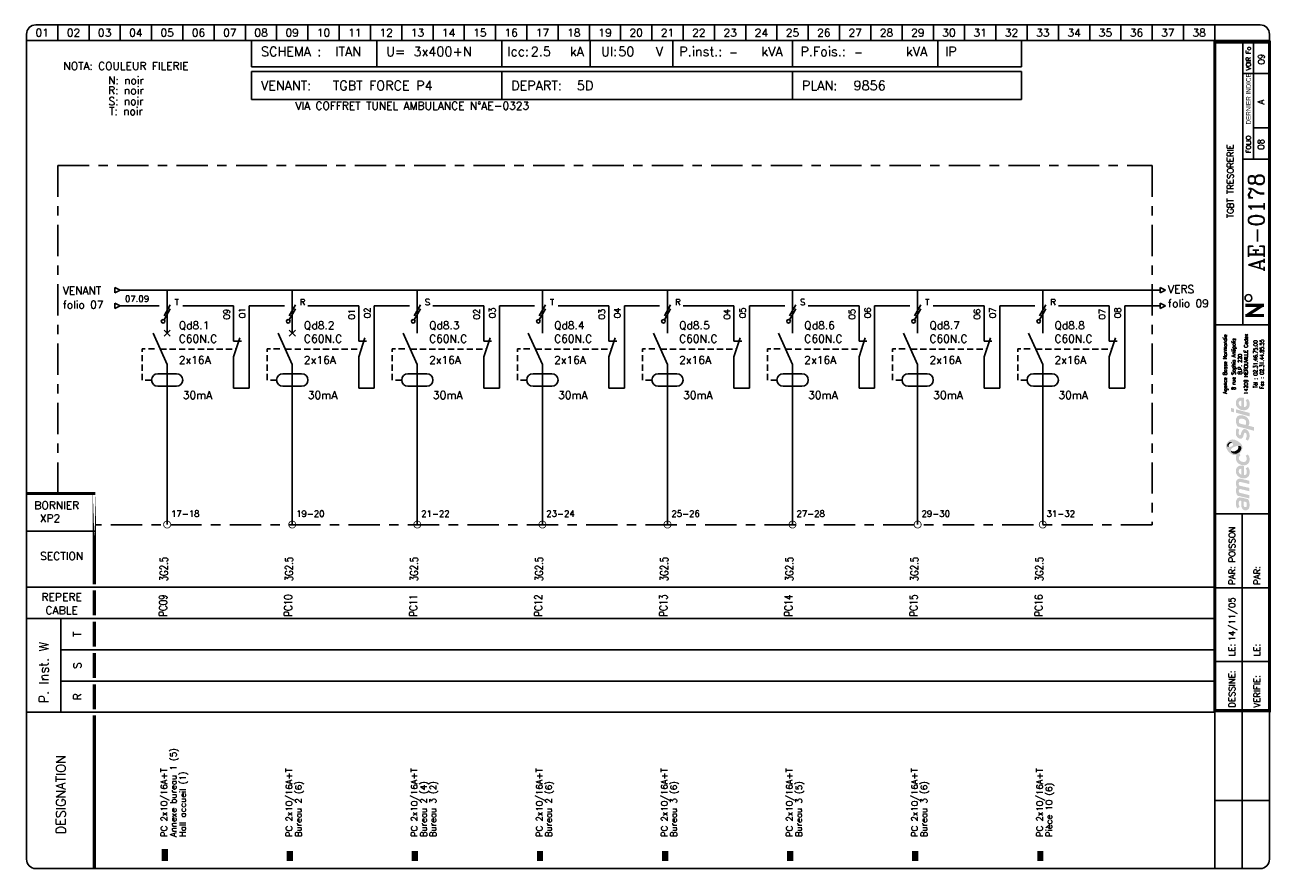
# Model space of a CAD drawing. Header units: millimetres. Extents: x 0 to 398, y -1 to 270.
import ezdxf
from ezdxf.enums import TextEntityAlignment as Align

# ---------------------------------------------------------------- set-up
doc = ezdxf.new("R2010")
doc.units = ezdxf.units.MM
doc.header["$LTSCALE"] = 20
doc.header["$MEASUREMENT"] = 0
doc.linetypes.add('AXES', pattern=[0.95, 0.5, -0.15, 0.15, -0.15])
doc.linetypes.add('DISCONTINU', pattern=[0.15, 0.1, -0.05])
for name, color, linetype in [('POINTILLE', 5, 'DISCONTINU'), ('TEXTE', 3, 'Continuous'), ('TRAIAXE', 6, 'AXES'), ('TRAIFIN', 1, 'Continuous'), ('TRAIGROS', 2, 'Continuous'), ('TRAIMOY', 4, 'Continuous')]:
    doc.layers.add(name, color=color, linetype=linetype)
doc.styles.add('ROMANC', font='romanc')
doc.styles.add('ROMANS8', font='ROMANS8.shx')
doc.styles.get("Standard").update_dxf_attribs({"font": 'simplex.shx'})
doc.styles.add('TEXTE', font='txt8', dxfattribs={"height": 2.5})
doc.styles.add('TXT', font='txt', dxfattribs={"width": 0.8})

# ---------------------------------------------------------------- blocks, each defined once
blk = doc.blocks.new('CART')
at = {"layer": 'TEXTE', "color": 7}
for p, q in [((72.02, 264.91), (72.02, 256.49)), ((112.02, 264.91), (112.02, 256.49)), ((152.02, 264.91), (152.02, 256.49)), ((180.26, 264.91), (180.26, 256.49)), ((206.73, 264.91), (206.73, 256.49)), ((244.98, 264.91), (244.98, 256.49)), ((291.46, 264.91), (291.46, 256.49)), ((318.22, 264.91), (318.22, 256.49)), ((318.22, 256.49), (72.02, 256.49)), ((72, 255), (318.25, 255)), ((72, 246), (72, 255)), ((152, 255), (152, 246)), ((245, 255), (245, 246)), ((318.25, 255), (318.25, 246)), ((318.25, 246), (72, 246)), ((11.02, 79.91), (11.02, 49.91))]:
    blk.add_line(p, q, dxfattribs=at)
at = {"layer": 'TEXTE', "color": 7, "const_width": 1}
for points in [[(395.77, 180.16), (389.77, 180.16)], [(390.27, 176.91), (395.27, 180.16)], [(395.77, 176.91), (389.77, 176.91)]]:
    blk.add_lwpolyline(points, dxfattribs=at)
at = {"layer": 'TEXTE', "color": 7}
blk.add_circle((390.78, 182.5), 1.08, dxfattribs=at)
at = {"layer": 'TRAIAXE', "color": 6}
for p, q in [((10.02, 224.91), (360.02, 224.91)), ((10.02, 119.91), (10.02, 224.91)), ((360.02, 224.91), (360.02, 109.91)), ((360.02, 109.91), (22.02, 109.91))]:
    blk.add_line(p, q, dxfattribs=at)
at = {"layer": 'TRAIFIN', "color": 7}
for p, q in [((10.02, 269.91), (10.02, 264.91)), ((20.02, 269.91), (20.02, 264.91)), ((30.02, 269.91), (30.02, 264.91)), ((40.02, 269.91), (40.02, 264.91)), ((50.02, 269.91), (50.02, 264.91)), ((60.02, 269.91), (60.02, 264.91)), ((70.02, 269.91), (70.02, 264.91)), ((80.02, 269.91), (80.02, 264.91)), ((90.02, 269.91), (90.02, 264.91)), ((100.02, 269.91), (100.02, 264.91)), ((110.02, 269.91), (110.02, 264.91)), ((120.02, 269.91), (120.02, 264.91)), ((130.02, 269.91), (130.02, 264.91)), ((140.02, 269.91), (140.02, 264.91)), ((150.02, 269.91), (150.02, 264.91)), ((160.02, 269.91), (160.02, 264.91)), ((170.02, 269.91), (170.02, 264.91)), ((180.02, 269.91), (180.02, 264.91)), ((190.02, 269.91), (190.02, 264.91)), ((200.02, 269.91), (200.02, 264.91)), ((210.02, 269.91), (210.02, 264.91)), ((220.02, 269.91), (220.02, 264.91)), ((230.02, 269.91), (230.02, 264.91)), ((240.02, 269.91), (240.02, 264.91)), ((250.02, 269.91), (250.02, 264.91)), ((260.02, 269.91), (260.02, 264.91)), ((270.02, 269.91), (270.02, 264.91)), ((280.02, 269.91), (280.02, 264.91)), ((290.02, 269.91), (290.02, 264.91)), ((300.02, 269.91), (300.02, 264.91)), ((310.02, 269.91), (310.02, 264.91)), ((320.02, 269.91), (320.02, 264.91)), ((330.02, 269.91), (330.02, 264.91)), ((340.02, 269.91), (340.02, 264.91)), ((350.02, 269.91), (350.02, 264.91)), ((360.02, 269.91), (360.02, 264.91)), ((370.02, 269.91), (370.02, 264.91)), ((380.02, 269.91), (380.02, 264.91)), ((392.43, 226.95), (392.43, 264.41)), ((392.43, 237), (396.98, 237))]:
    blk.add_line(p, q, dxfattribs=at)
at = {"layer": 'TRAIGROS', "color": 7}
for p, q in [((3.02, 269.91), (394.52, 269.91)), ((0.02, 266.91), (0.02, 264.91)), ((397.52, 264.91), (0.02, 264.91)), ((397.52, 264.91), (0.02, 264.91)), ((0.02, 264.91), (0.02, 2.91)), ((389.02, 173.91), (389.02, 264.41)), ((397.52, 266.91), (397.52, 264.91)), ((397.52, 2.91), (397.52, 264.91)), ((389.02, 254.41), (397.02, 254.41)), ((389.02, 226.92), (397.02, 226.92)), ((380.02, 173.91), (397.52, 173.91)), ((380.02, 113.43), (397.53, 113.43)), ((0.02, 107.91), (22.02, 107.91)), ((0.02, 89.91), (380.02, 89.91)), ((11.02, 79.91), (0.02, 79.91)), ((11.02, 79.91), (380.02, 79.91)), ((11.02, 69.91), (380.02, 69.91)), ((11.02, 59.91), (380.02, 59.91)), ((0.02, 49.91), (380.02, 49.91)), ((380.02, -0.12), (380.02, 50.43)), ((3.02, -0.09), (394.52, -0.09))]:
    blk.add_line(p, q, dxfattribs=at)
for points, const_width in [([(380.02, 264.41), (380.02, 50.43), (397.52, 50.43), (397.52, 264.41), (380.02, 264.41)], 1), ([(0.02, 119.91), (22.02, 119.91)], 1), ([(21.73, 88.91), (21.73, 80.91)], 1), ([(21.73, 78.91), (21.73, 70.91)], 1), ([(21.73, 68.91), (21.73, 60.91)], 1), ([(21.73, 58.91), (21.73, 50.91)], 1), ([(21.73, 48.91), (21.73, 43.38)], 1), ([(21.73, 43.38), (21.73, -0.09)], 1), ([(44.23, 6.14), (44.23, 2.27)], 2), ([(84.23, 5.5), (84.23, 2.27)], 2), ([(124.23, 5.5), (124.23, 2.27)], 2), ([(164.23, 5.5), (164.23, 2.27)], 2), ([(204.23, 5.5), (204.23, 2.27)], 2), ([(244.23, 5.5), (244.23, 2.27)], 2), ([(284.23, 5.5), (284.23, 2.27)], 2), ([(324.23, 5.5), (324.23, 2.27)], 2)]:
    blk.add_lwpolyline(points, dxfattribs=dict(at, const_width=const_width))
at = {"layer": 'TRAIGROS', "color": 7, "const_width": 1}
blk.add_lwpolyline([(21.73, 119.95), (21.73, 90.91)], close=True, dxfattribs=at)
at = {"layer": 'TRAIGROS', "color": 7}
for centre, start, end in [((3.02, 266.91), 90, 180), ((394.52, 266.91), 0, 90), ((3.02, 2.91), 180, 270), ((394.52, 2.91), 270, 0)]:
    blk.add_arc(centre, 3, start, end, dxfattribs=at)
at = {"layer": 'TRAIMOY', "color": 7}
for p, q in [((388.77, -0.1), (388.77, 113.43)), ((380.02, 89.73), (397.53, 89.73)), ((380.02, 66.18), (397.53, 66.18)), ((380.02, 21.66), (397.53, 21.66))]:
    blk.add_line(p, q, dxfattribs=at)
at = {"layer": 'TEXTE', "color": 7}
for s, p in [('01', (5.02, 267.41)), ('02', (15.02, 267.41)), ('03', (25.02, 267.41)), ('04', (35.02, 267.41)), ('05', (45.02, 267.41)), ('06', (55.02, 267.41)), ('07', (65.02, 267.41)), ('08', (75.02, 267.41)), ('09', (85.02, 267.41)), ('10', (95.02, 267.41)), ('11', (105.02, 267.41)), ('12', (115.02, 267.41)), ('13', (125.02, 267.41)), ('14', (135.02, 267.41)), ('15', (145.02, 267.41)), ('16', (155.02, 267.41)), ('17', (165.02, 267.41)), ('18', (175.02, 267.41)), ('19', (185.02, 267.41)), ('20', (195.02, 267.41)), ('21', (205.02, 267.41)), ('22', (215.02, 267.41)), ('23', (225.02, 267.41)), ('24', (235.02, 267.41)), ('25', (245.02, 267.41)), ('26', (255.02, 267.41)), ('27', (265.02, 267.41)), ('28', (275.02, 267.41)), ('29', (285.02, 267.41)), ('30', (295.02, 267.41)), ('31', (305.02, 267.41)), ('32', (315.02, 267.41)), ('33', (325.02, 267.41)), ('34', (335.02, 267.41)), ('35', (345.02, 267.41)), ('36', (355.02, 267.41)), ('37', (365.02, 267.41)), ('38', (375.02, 267.41))]:
    blk.add_text(s, height=2.5, dxfattribs=at).set_placement(p, align=Align.MIDDLE)
for s, height, p in [('kA', 3, (173.77, 259.91)), ('Ul:', 3, (183.77, 259.91)), ('P.inst.:', 3, (208.77, 259.91)), ('kVA', 3, (235.02, 259.91)), ('P.Fois.:', 3, (247.52, 259.91)), ('kVA', 3, (281.27, 259.91)), ('SCHEMA :', 3, (75.02, 259.91)), ('U=', 3, (115.02, 259.91)), ('Icc:', 3, (153.77, 259.91)), ('V', 3, (201.27, 259.91)), ('IP', 3, (293.77, 259.91)), ('VENANT:', 3, (75, 249)), ('DEPART:', 3, (155, 249)), ('PLAN:', 3, (248, 249)), ('BORNIER', 2.5, (2.52, 114.91))]:
    blk.add_text(s, height=height, dxfattribs=at).set_placement(p)
at = {"layer": 'TEXTE', "color": 7, "width": 0.867769}
blk.add_text('VOIR Fo', height=1.5, rotation=90, dxfattribs=at).set_placement((391.52, 255.41), (391.52, 262.91), align=Align.FIT)
at = {"layer": 'TEXTE', "color": 7, "style": 'TXT', "width": 0.8}
blk.add_text('DERNIER INDICE', height=1.5, rotation=90, dxfattribs=at).set_placement((391.52, 238.03))
at = {"layer": 'TEXTE', "color": 7}
for s, height, p in [('FOLIO', 1.5, (391.52, 231.67)), ('T', 2.5, (17.52, 74.91)), ('S', 2.5, (17.52, 64.91)), ('R', 2.5, (17.52, 54.91))]:
    blk.add_text(s, height=height, rotation=90, dxfattribs=at).set_placement(p, align=Align.CENTER)
for s, p in [('SECTION', (11.27, 98.66)), ('REPERE', (11.27, 85.59)), ('CABLE', (11.27, 81.3))]:
    blk.add_text(s, height=2.5, dxfattribs=at).set_placement(p, align=Align.CENTER)
for s, height, p in [('PAR:', 2, (386.53, 90.73)), ('PAR:', 2, (394.53, 90.73)), ('P. Inst. W', 3, (7.05, 52.81)), ('LE:', 2, (386.53, 67.86)), ('LE:', 2, (394.53, 67.86)), ('DESSINE:', 2, (386.53, 51.43)), ('VERIFIE:', 2, (394.53, 51.43)), ('DESIGNATION', 3, (12.52, 10.91))]:
    blk.add_text(s, height=height, rotation=90, dxfattribs=at).set_placement(p)
at = {"layer": 'TEXTE', "color": 4, "style": 'ROMANC'}
for tag, height, p in [('FOLIO_SUIVANT', 2, (395.92, 258.95)), ('INDICE', 2, (395.81, 245.26)), ('FOLIO', 2, (395.81, 231.67)), ('NUMERO', 5, (395.81, 206.7))]:
    blk.add_attdef(tag, text='', height=height, rotation=90, dxfattribs=at).set_placement(p, align=Align.CENTER)
for tag, p, height in [('REGIME_DE_NEUTRE', (98.77, 259.91), 3), ('TENSION', (123.77, 259.91), 3), ('ICC', (161.27, 259.91), 3), ('UI', (189.27, 259.91), 3), ('P_INSTAL', (224.73, 259.91), 2.5), ('PUISSSANCE_DE_FOISO', (264.73, 259.91), 2.5), ('VENANT_DE', (98, 249), 3), ('DEPART', (176, 249), 3), ('PLAN', (264.5, 249), 3)]:
    blk.add_attdef(tag, p, '', height=height, dxfattribs=at)
blk.add_attdef('INTITULE_DU_PLAN', text='', height=2, rotation=90, dxfattribs=at).set_placement((385.02, 219.91), align=Align.MIDDLE)
for tag, p in [('DESSINATEUR', (386.55, 97.87)), ('DATE', (386.53, 72.67))]:
    blk.add_attdef(tag, p, '', height=2, rotation=90, dxfattribs=at)
blk = doc.blocks.new('JC')
at = {"layer": 'TEXTE'}
for s, p in [('NOTA: COULEUR FILERIE', (10.73, 20.01)), ('N: noir', (10.73, 15.46)), ('R: noir', (10.73, 12.25)), ('S: noir', (10.73, 8.81)), ('T: noir', (10.73, 5.6))]:
    blk.add_text(s, height=2.5, dxfattribs=at).set_placement(p, align=Align.MIDDLE)
blk = doc.blocks.new('LOGO')
h = blk.add_hatch(color=187)
h.paths.add_polyline_path([(0.27, -25.15), (-0.26, -25.03), (-0.61, -25.01), (-0.96, -25.01), (-1.3, -25.15), (-1.56, -25.39), (-1.76, -25.66), (-1.92, -26.06), (-2.01, -26.61), (-2, -27.13), (-1.95, -27.54), (-1.82, -27.98), (-1.59, -28.49), (-0.78, -28.03), (-0.88, -27.84), (-0.99, -27.58), (-1.06, -27.27), (-1.09, -26.94), (-1.07, -26.65), (-1.03, -26.36), (-0.9, -26.15), (-0.74, -26.05), (-0.59, -26.04), (-0.23, -26.1), (-0.26, -26.47), (-0.29, -26.77), (-0.31, -27.1), (-0.31, -27.41), (-0.26, -27.77), (-0.19, -28.1), (-0.05, -28.44), (0.2, -28.78), (0.48, -28.98), (0.87, -29.11), (1.22, -29.1), (1.58, -29.04), (1.84, -28.87), (2.14, -28.53), (2.3, -28.16), (2.37, -27.71), (2.36, -27.1), (2.28, -26.51), (2.08, -25.89), (1.89, -25.54), (0.84, -25.3)])
h.paths.add_polyline_path([(0.54, -26.31), (1.32, -26.47), (1.41, -26.69), (1.48, -27.01), (1.49, -27.42), (1.48, -27.74), (1.4, -27.9), (1.29, -28.03), (1.14, -28.09), (0.96, -28.1), (0.81, -28.07), (0.69, -27.97), (0.6, -27.85), (0.54, -27.71), (0.5, -27.54), (0.49, -27.3), (0.49, -27.06), (0.5, -26.59)], flags=16)
h.paths.add_polyline_path([(-0.88, -23.47), (-0.97, -23.29), (-1.06, -23.08), (-1.08, -22.86), (-1.05, -22.63), (-0.97, -22.45), (-0.79, -22.36), (-0.5, -22.33), (2.29, -23.01), (2.29, -21.94), (-0.8, -21.24), (-0.96, -21.08), (-1.06, -20.77), (-1.1, -20.45), (-1, -20.2), (-0.87, -20.11), (-0.7, -20.03), (-0.48, -20.05), (2.29, -20.7), (2.29, -19.65), (-0.36, -19.01), (-0.65, -19), (-1.01, -19.01), (-1.3, -19.12), (-1.55, -19.28), (-1.77, -19.54), (-1.9, -19.8), (-1.98, -20), (-2.02, -20.38), (-2.01, -20.76), (-1.91, -21.13), (-1.79, -21.45), (-1.64, -21.71), (-1.75, -21.83), (-1.89, -22.08), (-1.98, -22.36), (-2.01, -22.66), (-2.01, -23), (-1.95, -23.36), (-1.85, -23.71), (-1.69, -24.08), (-1.5, -24.43), (2.29, -25.32), (2.29, -24.26)])
h.paths.add_polyline_path([(-0.19, -14.81), (-0.51, -14.81), (-0.91, -14.88), (-1.19, -15), (-1.42, -15.16), (-1.64, -15.38), (-1.83, -15.67), (-1.95, -15.97), (-2, -16.26), (-2.02, -16.52), (-2.01, -16.84), (-1.96, -17.15), (-1.84, -17.46), (-1.65, -17.81), (-1.41, -18.09), (-1.14, -18.33), (-0.89, -18.51), (-0.59, -18.68), (-0.17, -18.82), (0.24, -18.89), (0.59, -18.91), (0.98, -18.88), (1.37, -18.75), (1.77, -18.51), (2.17, -18.06), (2.33, -17.58), (2.38, -17.11), (2.38, -16.56), (2.33, -16.15), (2.2, -15.79), (2.03, -15.5), (1.82, -15.25), (1.14, -15.68), (1.3, -15.94), (1.42, -16.3), (1.49, -16.68), (1.49, -16.99), (1.43, -17.33), (1.23, -17.63), (0.99, -17.81), (0.79, -17.86), (0.6, -17.84), (0.6, -14.97), (0.23, -14.85)])
h.paths.add_polyline_path([(-0.26, -17.69), (-0.43, -17.64), (-0.58, -17.55), (-0.76, -17.39), (-0.9, -17.24), (-1.01, -17.02), (-1.06, -16.86), (-1.08, -16.63), (-1.06, -16.36), (-0.96, -16.16), (-0.83, -15.98), (-0.62, -15.87), (-0.44, -15.83), (-0.26, -15.83)], flags=16)
h.paths.add_polyline_path([(-0.09, -13.56), (-0.44, -13.4), (-0.74, -13.16), (-0.95, -12.9), (-1.04, -12.61), (-1.08, -12.36), (-1.02, -12.05), (-0.89, -11.83), (-0.73, -11.69), (-0.61, -11.61), (-0.5, -11.55), (-0.88, -10.89), (-1.08, -11.04), (-1.32, -11.18), (-1.51, -11.28), (-1.78, -11.38), (-1.87, -11.55), (-1.97, -11.89), (-2.01, -12.3), (-1.98, -12.76), (-1.82, -13.35), (-1.54, -13.76), (-1.25, -14.08), (-0.85, -14.34), (-0.48, -14.51), (-0.05, -14.65), (0.44, -14.71), (0.94, -14.69), (1.47, -14.5), (1.83, -14.25), (2.09, -13.94), (2.26, -13.6), (2.36, -13.21), (2.39, -12.82), (2.37, -12.43), (2.27, -11.98), (2.07, -11.58), (1.82, -11.23), (1.12, -11.67), (1.29, -11.95), (1.43, -12.27), (1.45, -12.61), (1.43, -12.96), (1.23, -13.36), (0.95, -13.57), (0.61, -13.63), (0.31, -13.63)])
h.paths.add_polyline_path([(1.25, -3.19), (0.94, -3.13), (0.59, -3.14), (0.32, -3.25), (0.1, -3.49), (-0.12, -3.81), (-0.25, -4.17), (-0.38, -4.62), (-0.46, -4.92), (-0.59, -5.03), (-0.74, -5.08), (-0.86, -5.03), (-0.96, -4.94), (-1.06, -4.74), (-1.12, -4.53), (-1.11, -4.23), (-1.07, -3.86), (-1.01, -3.51), (-0.93, -3.23), (-1.72, -2.85), (-1.84, -3.12), (-1.93, -3.4), (-1.97, -3.68), (-2, -3.98), (-2.02, -4.32), (-2, -4.65), (-1.94, -5.01), (-1.8, -5.31), (-1.64, -5.58), (-1.4, -5.84), (-1.11, -6.04), (-0.85, -6.17), (-0.56, -6.2), (-0.24, -6.15), (0.01, -5.99), (0.18, -5.81), (0.32, -5.51), (0.41, -5.18), (0.51, -4.86), (0.57, -4.63), (0.67, -4.45), (0.78, -4.33), (0.97, -4.29), (1.15, -4.35), (1.3, -4.55), (1.41, -4.85), (1.44, -5.24), (1.41, -5.62), (1.33, -5.91), (1.23, -6.15), (1.09, -6.39), (1.78, -6.81), (1.86, -6.74), (1.97, -6.61), (2.14, -6.32), (2.27, -6), (2.36, -5.62), (2.37, -5.24), (2.35, -4.86), (2.3, -4.52), (2.19, -4.21), (2.03, -3.92), (1.85, -3.65), (1.57, -3.35)])
h.paths.add_polyline_path([(1.14, 0.91), (0.82, 1.08), (0.5, 1.2), (0.1, 1.27), (-0.26, 1.3), (-0.73, 1.29), (-1.12, 1.19), (-1.38, 1.04), (-1.61, 0.8), (-1.77, 0.55), (-1.89, 0.33), (-1.98, 0.01), (-2.01, -0.32), (-1.99, -0.65), (-1.95, -1.02), (-1.88, -1.34), (-1.76, -1.63), (-1.63, -1.96), (-1.52, -2.24), (3.84, -3.66), (3.84, -2.51), (1.96, -2.01), (2.11, -1.85), (2.24, -1.56), (2.27, -1.32), (2.29, -1.04), (2.27, -0.75), (2.21, -0.44), (2.07, -0.1), (1.9, 0.2), (1.71, 0.44), (1.43, 0.71)])
h.paths.add_polyline_path([(0.98, -1.77), (-0.92, -1.28), (-0.98, -1.1), (-1.05, -0.84), (-1.07, -0.56), (-1.04, -0.29), (-0.94, -0.06), (-0.77, 0.11), (-0.53, 0.2), (-0.24, 0.22), (0.04, 0.2), (0.35, 0.13), (0.58, 0.05), (0.81, -0.07), (1.02, -0.24), (1.19, -0.46), (1.27, -0.68), (1.28, -0.93), (1.28, -1.16), (1.24, -1.43), (1.15, -1.61)], flags=16)
h.paths.add_polyline_path([(-1.97, 3.22), (-1.97, 2.11), (2.35, 0.95), (2.35, 2.06)])
h.paths.add_polyline_path([(-3.55, 3.65), (-3.55, 2.48), (-2.65, 2.25), (-2.65, 3.43)])
h.paths.add_polyline_path([(-0.19, 6.99), (-0.51, 6.99), (-0.91, 6.92), (-1.19, 6.81), (-1.42, 6.64), (-1.64, 6.43), (-1.83, 6.14), (-1.95, 5.83), (-2, 5.54), (-2.02, 5.28), (-2.01, 4.96), (-1.96, 4.66), (-1.84, 4.34), (-1.65, 4), (-1.41, 3.71), (-1.14, 3.48), (-0.89, 3.29), (-0.59, 3.12), (-0.17, 2.98), (0.24, 2.92), (0.59, 2.89), (0.98, 2.93), (1.37, 3.06), (1.77, 3.29), (2.17, 3.75), (2.33, 4.22), (2.38, 4.7), (2.38, 5.24), (2.33, 5.65), (2.2, 6.02), (2.03, 6.3), (1.82, 6.56), (1.14, 6.13), (1.3, 5.87), (1.42, 5.5), (1.49, 5.12), (1.49, 4.82), (1.43, 4.47), (1.23, 4.17), (0.99, 4), (0.79, 3.94), (0.6, 3.96), (0.6, 6.83), (0.23, 6.96)])
h.paths.add_polyline_path([(-0.26, 4.11), (-0.43, 4.16), (-0.58, 4.26), (-0.76, 4.42), (-0.9, 4.56), (-1.01, 4.78), (-1.06, 4.95), (-1.08, 5.17), (-1.06, 5.44), (-0.96, 5.64), (-0.83, 5.82), (-0.62, 5.93), (-0.44, 5.97), (-0.26, 5.97)], flags=16)
h = blk.add_hatch(color=135)
h.paths.add_polyline_path([(-2.62, -6.48), (-2.99, -6.44), (-3.33, -6.46), (-3.66, -6.54), (-3.9, -6.66), (-4.19, -6.88), (-4.48, -7.12), (-4.72, -7.4), (-4.9, -7.71), (-5.08, -8.08), (-5.15, -8.51), (-5.14, -8.84), (-5.03, -9.22), (-4.88, -9.56), (-4.68, -9.88), (-4.46, -10.22), (-4.19, -10.51), (-3.87, -10.81), (-3.57, -11.02), (-3.23, -11.21), (-2.91, -11.36), (-2.54, -11.44), (-2.16, -11.45), (-1.78, -11.38), (-1.51, -11.28), (-1.32, -11.18), (-1.08, -11.04), (-0.88, -10.89), (-0.73, -10.77), (-0.54, -10.54), (-0.29, -10.22), (-0.06, -9.77), (0.06, -9.2), (0.05, -8.64), (-0.11, -8.22), (-0.36, -7.85), (-0.69, -7.52), (-1.07, -7.21), (-1.43, -6.95), (-1.9, -6.73), (-2.27, -6.57)])
h.paths.add_polyline_path([(-2.94, -7.94), (-2.93, -8.06), (-2.93, -8.18), (-2.98, -8.34), (-3.08, -8.43), (-3.22, -8.54), (-3.43, -8.66), (-3.65, -8.75), (-3.89, -8.84), (-4.16, -8.87), (-4.34, -8.85), (-4.5, -8.82), (-4.67, -8.73), (-4.76, -8.58), (-4.8, -8.43), (-4.79, -8.24), (-4.75, -8.06), (-4.69, -7.92), (-4.59, -7.78), (-4.48, -7.64), (-4.34, -7.51), (-4.19, -7.41), (-4, -7.31), (-3.79, -7.28), (-3.58, -7.31), (-3.42, -7.38), (-3.25, -7.49), (-3.12, -7.62), (-3.02, -7.79)], flags=16)
h.paths.add_polyline_path([(-1.84, -8.57), (-1.32, -8.49), (-1.12, -8.49), (-0.87, -8.49), (-0.65, -8.57), (-0.45, -8.72), (-0.32, -8.9), (-0.26, -9.1), (-0.28, -9.35), (-0.35, -9.63), (-0.51, -9.97), (-0.73, -10.32), (-1.02, -10.58), (-1.39, -10.82), (-1.78, -10.98), (-2.23, -11.04), (-2.55, -11.01), (-2.82, -10.95), (-3.16, -10.77), (-3.4, -10.52), (-3.53, -10.28), (-3.6, -10.02), (-3.6, -9.73), (-3.5, -9.48), (-3.31, -9.23), (-3, -9.04), (-2.68, -8.88), (-2.26, -8.71)], flags=16)
h = blk.add_hatch(color=253)
h.paths.add_polyline_path([(-4, -7.31), (-4.19, -7.41), (-4.34, -7.51), (-4.48, -7.64), (-4.59, -7.78), (-4.69, -7.92), (-4.75, -8.06), (-4.79, -8.24), (-4.8, -8.43), (-4.76, -8.58), (-4.67, -8.73), (-4.5, -8.82), (-4.34, -8.85), (-4.36, -8.64), (-4.33, -8.43), (-4.27, -8.21), (-4.19, -8.05), (-4.09, -7.91), (-3.95, -7.79), (-3.82, -7.69), (-3.65, -7.62), (-3.47, -7.58), (-3.28, -7.58), (-3.12, -7.62), (-3.25, -7.49), (-3.42, -7.38), (-3.58, -7.31), (-3.79, -7.28)])
h.paths.add_polyline_path([(-0.87, -8.49), (-1.12, -8.49), (-1.32, -8.49), (-1.27, -8.65), (-1.22, -8.89), (-1.24, -9.17), (-1.31, -9.4), (-1.45, -9.63), (-1.67, -9.84), (-1.91, -10), (-2.2, -10.15), (-2.48, -10.22), (-2.71, -10.25), (-2.97, -10.24), (-3.22, -10.21), (-3.44, -10.12), (-3.6, -10.02), (-3.53, -10.28), (-3.4, -10.52), (-3.16, -10.77), (-2.82, -10.95), (-2.55, -11.01), (-2.23, -11.04), (-1.78, -10.98), (-1.39, -10.82), (-1.02, -10.58), (-0.73, -10.32), (-0.51, -9.97), (-0.35, -9.63), (-0.28, -9.35), (-0.26, -9.1), (-0.32, -8.9), (-0.45, -8.72), (-0.65, -8.57)])
at = {"color": 7, "style": 'ROMANS8', "width": 0.8}
for s, height, p in [('Agence Basse Normandie', 1.2384, (-4.85, 17.68)), ('8 rue Sophia Antipolis', 1.2384, (-2.12, 17.68)), ('14209 HEROUVILLE Cedex', 1.2384, (1.84, 17.68)), ('B.P. 220', 1.238, (-0.08, 17.68)), ('Tél : 02.31.46.75.00', 1.2384, (4.88, 17.68)), ('Fax : 02.31.44.85.55', 1.2384, (6.91, 17.68))]:
    blk.add_text(s, height=height, rotation=90, dxfattribs=at).set_placement(p, align=Align.CENTER)
blk = doc.blocks.new('U100')
at = {"layer": 'TRAIFIN'}
for p, q in [((1.11, 2.62), (-0.89, -0.88)), ((-0.89, -2.13), (1.11, 1.37))]:
    blk.add_line(p, q, dxfattribs=at)
blk.add_circle((-1.18, -2.64), 0.585, dxfattribs=at)
blk = doc.blocks.new('R12')
at = {"layer": 'TRAIFIN'}
blk.add_line((0, 0), (0, 10), dxfattribs=at)
at = {"layer": 'TRAIGROS'}
for p, q in [((2, 16), (0, 10)), ((0, 15), (2.5, 15))]:
    blk.add_line(p, q, dxfattribs=at)
blk = doc.blocks.new('U75')
at = {"layer": 'TRAIFIN', "const_width": 0.25}
blk.add_lwpolyline([(-1.125, 0, 1), (1.125, 0, 1)], format="xyb", close=True, dxfattribs=at)

msp = doc.modelspace()

# ---------------------------------------------------------------- linework, layer by layer
for p, q in [((28.22, 185.89), (30, 185)), ((28.22, 185.89), (28.22, 184.11)), ((28.22, 184.11), (30, 185)), ((362.5, 185.89), (364.28, 185)), ((362.5, 185.89), (362.5, 184.11)), ((362.5, 184.11), (364.28, 185)), ((28.22, 180.89), (30, 180)), ((28.22, 180.89), (28.22, 179.11)), ((28.22, 179.11), (30, 180)), ((362.5, 180.89), (364.28, 180)), ((362.5, 180.89), (362.5, 179.11)), ((362.5, 179.11), (364.28, 180))]:
    msp.add_line(p, q)
at = {"layer": 'POINTILLE'}
for p, q in [((42.8, 166.14), (67.06, 166.14)), ((82.8, 166.14), (107.06, 166.14)), ((122.8, 166.14), (147.06, 166.14)), ((162.8, 166.14), (187.06, 166.14)), ((202.8, 166.14), (227.06, 166.14)), ((242.8, 166.14), (267.06, 166.14)), ((282.8, 166.14), (307.06, 166.14)), ((322.8, 166.14), (347.06, 166.14))]:
    msp.add_line(p, q, dxfattribs=at)
at = {"layer": 'POINTILLE', "flags": 128}
for points in [[(40, 156.25), (37, 156.25), (37, 166.25), (42, 166.25)], [(80, 156.25), (77, 156.25), (77, 166.25), (82, 166.25)], [(120, 156.25), (117, 156.25), (117, 166.25), (122, 166.25)], [(160, 156.25), (157, 156.25), (157, 166.25), (162, 166.25)], [(200, 156.25), (197, 156.25), (197, 166.25), (202, 166.25)], [(240, 156.25), (237, 156.25), (237, 166.25), (242, 166.25)], [(280, 156.25), (277, 156.25), (277, 166.25), (282, 166.25)], [(320, 156.25), (317, 156.25), (317, 166.25), (322, 166.25)]]:
    msp.add_lwpolyline(points, dxfattribs=at)
at = {"layer": 'TRAIFIN'}
for p, q in [((66.25, 168.71), (66.25, 180)), ((71.25, 153.64), (71.25, 180)), ((106.25, 168.71), (106.25, 180)), ((111.25, 153.64), (111.25, 180)), ((146.25, 168.71), (146.25, 180)), ((151.25, 153.64), (151.25, 180)), ((186.25, 168.71), (186.25, 180)), ((191.25, 153.64), (191.25, 180)), ((226.25, 168.71), (226.25, 180)), ((231.25, 153.64), (231.25, 180)), ((266.25, 168.71), (266.25, 180)), ((271.25, 153.64), (271.25, 180)), ((306.25, 168.71), (306.25, 180)), ((311.25, 153.64), (311.25, 180)), ((346.25, 168.71), (346.25, 180)), ((351.25, 153.64), (351.25, 180)), ((66.25, 153.71), (66.25, 153.64)), ((66.25, 153.64), (71.25, 153.64)), ((106.25, 153.71), (106.25, 153.64)), ((106.25, 153.64), (111.25, 153.64)), ((146.25, 153.71), (146.25, 153.64)), ((146.25, 153.64), (151.25, 153.64)), ((186.25, 153.71), (186.25, 153.64)), ((186.25, 153.64), (191.25, 153.64)), ((226.25, 153.71), (226.25, 153.64)), ((226.25, 153.64), (231.25, 153.64)), ((266.25, 153.71), (266.25, 153.64)), ((266.25, 153.64), (271.25, 153.64)), ((306.25, 153.71), (306.25, 153.64)), ((306.25, 153.64), (311.25, 153.64)), ((346.25, 153.71), (346.25, 153.64)), ((346.25, 153.64), (351.25, 153.64))]:
    msp.add_line(p, q, dxfattribs=at)
for points in [[(30, 180), (42.5, 180)], [(50, 180), (66.25, 180)], [(50, 180), (66.25, 180)], [(71.25, 180), (82.5, 180)], [(90, 180), (106.25, 180)], [(111.25, 180), (122.5, 180)], [(130, 180), (146.25, 180)], [(151.25, 180), (162.5, 180)], [(170, 180), (186.25, 180)], [(191.25, 180), (202.5, 180)], [(210, 180), (226.25, 180)], [(231.25, 180), (242.5, 180)], [(250, 180), (266.25, 180)], [(271.25, 180), (282.5, 180)], [(290, 180), (306.25, 180)], [(311.25, 180), (322.5, 180)], [(330, 180), (346.25, 180)], [(351.25, 180), (362.5, 180)]]:
    msp.add_lwpolyline(points, dxfattribs=at)
at = {"layer": 'TRAIGROS'}
for p, q in [((362.5, 185), (30, 185)), ((44, 170.25), (46, 172.25)), ((44, 172.25), (46, 170.25)), ((84, 172.25), (86, 170.25)), ((84, 170.25), (86, 172.25)), ((40.5, 171.25), (45, 161.25)), ((80.5, 171.25), (85, 161.25)), ((120.5, 171.25), (125, 161.25)), ((160.5, 171.25), (165, 161.25)), ((200.5, 171.25), (205, 161.25)), ((240.5, 171.25), (245, 161.25)), ((280.5, 171.25), (285, 161.25)), ((320.5, 171.25), (325, 161.25)), ((42, 158.25), (48, 158.25)), ((82, 158.25), (88, 158.25)), ((122, 158.25), (128, 158.25)), ((162, 158.25), (168, 158.25)), ((202, 158.25), (208, 158.25)), ((242, 158.25), (248, 158.25)), ((282, 158.25), (288, 158.25)), ((322, 158.25), (328, 158.25)), ((48, 154.25), (42, 154.25)), ((88, 154.25), (82, 154.25)), ((128, 154.25), (122, 154.25)), ((168, 154.25), (162, 154.25)), ((208, 154.25), (202, 154.25)), ((248, 154.25), (242, 154.25)), ((288, 154.25), (282, 154.25)), ((328, 154.25), (322, 154.25))]:
    msp.add_line(p, q, dxfattribs=at)
for centre, start, end in [((42, 156.25), 90, 270), ((48, 156.25), 270, 90), ((82, 156.25), 90, 270), ((88, 156.25), 270, 90), ((122, 156.25), 90, 270), ((128, 156.25), 270, 90), ((162, 156.25), 90, 270), ((168, 156.25), 270, 90), ((202, 156.25), 90, 270), ((208, 156.25), 270, 90), ((242, 156.25), 90, 270), ((248, 156.25), 270, 90), ((282, 156.25), 90, 270), ((288, 156.25), 270, 90), ((322, 156.25), 90, 270), ((328, 156.25), 270, 90)]:
    msp.add_arc(centre, 2, start, end, dxfattribs=at)
at = {"layer": 'TRAIMOY'}
for p, q in [((45, 185), (45, 171.25)), ((85, 185), (85, 171.25)), ((125, 185), (125, 171.25)), ((165, 185), (165, 171.25)), ((205, 185), (205, 171.25)), ((245, 185), (245, 171.25)), ((285, 185), (285, 171.25)), ((325, 185), (325, 171.25)), ((45, 161.25), (45, 110)), ((85, 161.25), (85, 110)), ((125, 161.25), (125, 110)), ((165, 161.25), (165, 110)), ((205, 161.25), (205, 110)), ((245, 161.25), (245, 110)), ((285, 161.25), (285, 110)), ((325, 161.25), (325, 110))]:
    msp.add_line(p, q, dxfattribs=at)

# ---------------------------------------------------------------- block references
msp.add_blockref('CART', (0, 0)).add_auto_attribs({'INTITULE_DU_PLAN': 'TGBT TRESORERIE', 'NUMERO': 'AE-0178', 'FOLIO': '08', 'INDICE': 'A', 'FOLIO_SUIVANT': '09', 'REGIME_DE_NEUTRE': 'ITAN', 'TENSION': '3x400+N', 'ICC': '2.5', 'UI': '50', 'P_INSTAL': '-', 'PUISSSANCE_DE_FOISO': '-', 'VENANT_DE': 'TGBT FORCE P4', 'DEPART': '5D', 'PLAN': '9856', 'DATE': '14/11/05', 'DESSINATEUR': 'POISSON'})
for name, p in [('JC', (21.1, 236.75)), ('LOGO', (388.77, 143.67))]:
    msp.add_blockref(name, p)
at = {"layer": 'TEXTE'}
for p in [(66.25, 153.71), (106.25, 153.71), (146.25, 153.71), (186.25, 153.71), (226.25, 153.71), (266.25, 153.71), (306.25, 153.71), (346.25, 153.71)]:
    msp.add_blockref('R12', p, dxfattribs=at)
at = {"layer": 'TRAIFIN'}
for p in [(45, 110), (85, 110), (125, 110), (165, 110), (205, 110), (245, 110), (285, 110), (325, 110)]:
    msp.add_blockref('U75', p, dxfattribs=at)
at = {"layer": 'TRAIMOY'}
for p in [(44.89, 177.68), (84.89, 177.68), (124.89, 177.68), (164.89, 177.68), (204.89, 177.68), (244.89, 177.68), (284.89, 177.68), (324.89, 177.68)]:
    msp.add_blockref('U100', p, dxfattribs=at)

# ---------------------------------------------------------------- texts
at = {"layer": 'TEXTE'}
for s, height, p in [('VENANT', 2.5, (11.6, 183.64)), ('VERS', 2.5, (365.05, 184.08)), ('folio 07', 2.5, (11.6, 179.12)), ('T', 2, (47.39, 180.18)), ('R', 2, (87.39, 180.18)), ('S', 2, (127.39, 180.18)), ('T', 2, (167.39, 180.18)), ('R', 2, (207.39, 180.18)), ('S', 2, (247.39, 180.18)), ('T', 2, (287.39, 180.18)), ('R', 2, (327.39, 180.18)), ('folio 09', 2.5, (365.05, 179.55)), ('Qd8.1', 2.5, (48.75, 172.5)), ('Qd8.2', 2.5, (88.75, 172.5)), ('Qd8.3', 2.5, (128.75, 172.5)), ('Qd8.4', 2.5, (168.75, 172.5)), ('Qd8.5', 2.5, (208.75, 172.5)), ('Qd8.6', 2.5, (248.75, 172.5)), ('Qd8.7', 2.5, (288.75, 172.5)), ('Qd8.8', 2.5, (328.75, 172.5)), ('C60N.C', 2.5, (48.75, 168.21)), ('C60N.C', 2.5, (88.75, 168.21)), ('C60N.C', 2.5, (128.75, 168.21)), ('C60N.C', 2.5, (168.75, 168.21)), ('C60N.C', 2.5, (208.75, 168.21)), ('C60N.C', 2.5, (248.75, 168.21)), ('C60N.C', 2.5, (288.75, 168.21)), ('C60N.C', 2.5, (328.75, 168.21)), ('2x16A', 2.5, (48.75, 161.43)), ('2x16A', 2.5, (88.75, 161.43)), ('2x16A', 2.5, (128.75, 161.43)), ('2x16A', 2.5, (168.75, 161.43)), ('2x16A', 2.5, (208.75, 161.43)), ('2x16A', 2.5, (248.75, 161.43)), ('2x16A', 2.5, (288.75, 161.43)), ('2x16A', 2.5, (328.75, 161.43)), ('30mA', 2.5, (50, 150.18)), ('30mA', 2.5, (90, 150.18)), ('30mA', 2.5, (130, 150.18)), ('30mA', 2.5, (170, 150.18)), ('30mA', 2.5, (210, 150.18)), ('30mA', 2.5, (250, 150.18)), ('30mA', 2.5, (290, 150.18)), ('30mA', 2.5, (330, 150.18)), ('17-18', 2, (46.25, 112.5)), ('19-20', 2, (86.25, 112.5)), ('21-22', 2, (126.25, 112.5)), ('23-24', 2, (166.25, 112.5)), ('25-26', 2, (206.25, 112.5)), ('27-28', 2, (246.25, 112.5)), ('29-30', 2, (286.25, 112.5)), ('31-32', 2, (326.25, 112.5))]:
    msp.add_text(s, height=height, dxfattribs=at).set_placement(p)
msp.add_text('07.09', height=2, dxfattribs=at).set_placement((35.37, 182.25), align=Align.MIDDLE)
for s, p in [('09', (64, 177.33)), ('01', (69, 177.76)), ('01', (104, 177.33)), ('02', (109, 177.76)), ('02', (144, 177.33)), ('03', (149, 177.76)), ('03', (184, 177.33)), ('04', (189, 177.76)), ('04', (224, 177.33)), ('05', (229, 177.76)), ('05', (264, 177.33)), ('06', (269, 177.76)), ('06', (304, 177.33)), ('07', (309, 177.76)), ('07', (344, 177.33)), ('08', (349, 177.76))]:
    msp.add_text(s, height=2, rotation=90, dxfattribs=at).set_placement(p, align=Align.MIDDLE)
at = {"layer": 'TEXTE', "color": 4}
msp.add_text(' XP2', height=2.5, dxfattribs=at).set_placement((2.52, 110.74))
at = {"layer": 'TEXTE', "style": 'TEXTE', "width": 0.8}
for s, p in [('3G2.5', (45.19, 95.75)), ('3G2.5', (85.19, 95.75)), ('3G2.5', (125.19, 95.75)), ('3G2.5', (165.19, 95.75)), ('3G2.5', (205.19, 95.75)), ('3G2.5', (245.19, 95.75)), ('3G2.5', (285.19, 95.75)), ('3G2.5', (325.19, 95.75)), ('PC09', (44.96, 84.09)), ('PC10', (84.96, 84.09)), ('PC11', (124.96, 84.09)), ('PC12', (164.96, 84.09)), ('PC13', (204.96, 84.09)), ('PC14', (244.96, 84.09)), ('PC15', (284.96, 84.09)), ('PC16', (324.96, 84.09))]:
    msp.add_text(s, height=2.5, rotation=90, dxfattribs=at).set_placement(p, align=Align.CENTER)
at = {"layer": 'TEXTE', "ltscale": 0.9}
for s, p in [('Annexe bureau 1 (5)', (48, 10)), ('PC 2x10/16A+T', (45, 10)), ('Hall accueil (1)', (51, 10)), ('PC 2x10/16A+T', (85, 10)), ('PC 2x10/16A+T', (125, 10)), ('PC 2x10/16A+T', (165, 10)), ('PC 2x10/16A+T', (205, 10)), ('PC 2x10/16A+T', (245, 10)), ('PC 2x10/16A+T', (285, 10)), ('PC 2x10/16A+T', (325, 10)), ('Bureau 2 (6)', (88, 10)), ('Bureau 2 (4)', (128, 10)), ('Bureau 3 (2)', (131, 10)), ('Bureau 2 (6)', (168, 10)), ('Bureau 3 (6)', (208, 10)), ('Bureau 3 (5)', (248, 10)), ('Bureau 3 (6)', (288, 10)), ('Pièce 10 (6)', (328, 10))]:
    msp.add_text(s, height=2, rotation=90, dxfattribs=at).set_placement(p)
at = {"layer": 'TRAIFIN', "insert": (85.99, 245.28), "char_height": 2.5, "width": 110.432, "attachment_point": 1}
msp.add_mtext('VIA COFFRET TUNEL AMBULANCE N°AE-0323', dxfattribs=at)

doc.saveas('drawing.dxf')
